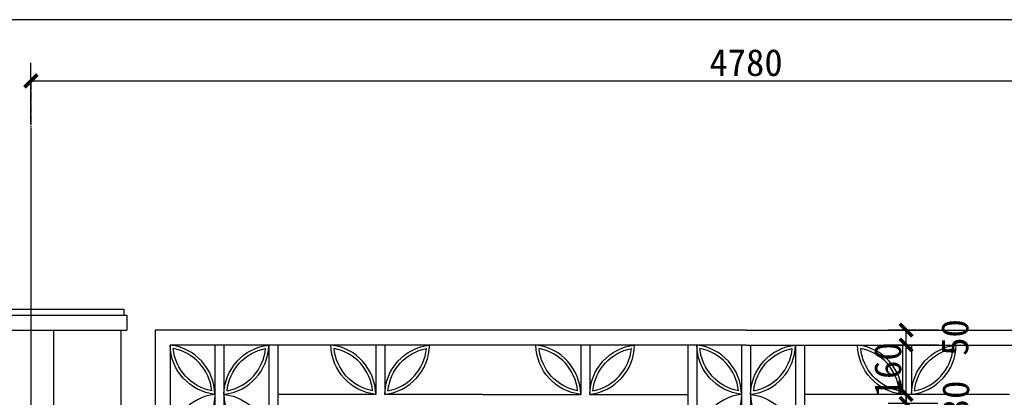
# Model space of a CAD drawing. Extents: x 499156 to 998412, y 3804642 to 7609653.
# Tile 12 of 74: x 499524 to 499634, y 3804800 to 3804842. Entities that reach past the tile are written whole.
import ezdxf

# ---------------------------------------------------------------- set-up
doc = ezdxf.new("R2010")
doc.units = 0
doc.header["$PDMODE"] = 35
doc.header["$PDSIZE"] = 1.2
doc.linetypes.add('DOTE', pattern=[2.42, 2, -0.2, 0.02, -0.2])
doc.layers.get('0').update_dxf_attribs({"linetype": 'CONTINUOUS'})
doc.layers.get('Defpoints').update_dxf_attribs({"linetype": 'CONTINUOUS'})
for name, color, linetype in [('05-ab-center', 1, 'DOTE'), ('13-ab-annectent', 4, 'CONTINUOUS'), ('13-ab-outline', 2, 'CONTINUOUS'), ('15-ab-hatch', 8, 'CONTINUOUS'), ('19-ab-dim', 3, 'CONTINUOUS')]:
    doc.layers.add(name, color=color, linetype=linetype)
doc.layers.add('18-ab-hide', color=191, linetype='CONTINUOUS', plot=False)
doc.styles.add('黑体', font='simhei.ttf')
doc.dimstyles.new('30', dxfattribs={"dimscale": 30, "dimtxt": 3, "dimasz": 1, "dimexe": 2, "dimexo": 2, "dimgap": 0.5, "dimtad": 1, "dimdec": 0, "dimrnd": 10, "dimtxsty": '黑体', "dimblk": 'ARCHTICK', "dimcen": 1, "dimclrd": 256, "dimclre": 3, "dimclrt": 7, "dimadec": 0, "dimazin": 0, "dimtfac": 1, "dimtdec": 0, "dimtix": 1, "dimtmove": 2, "dimatfit": 3, "dimldrblk": 'DOTSMALL', "dimfxl": 1, "dimarcsym": 0})

# ---------------------------------------------------------------- blocks, each defined once
blk = doc.blocks.new('zhu025')
at = {"layer": '13-ab-outline'}
for p, q in [((-310, 0), (310, 0)), ((-320, -20), (320, -20)), ((-320, -70), (320, -70)), ((-320, -70), (320, -70)), ((-300, -70), (-300, -460)), ((300, -70), (300, -460)), ((-290, -460), (-290, -470)), ((290, -460), (290, -470)), ((-300, -470), (-300, -860)), ((300, -470), (300, -860)), ((-300, -870), (-300, -1260)), ((-290, -860), (-290, -870)), ((290, -860), (290, -870)), ((300, -870), (300, -1260)), ((-300, -1270), (-300, -1660)), ((-290, -1260), (-290, -1270)), ((290, -1260), (290, -1270)), ((300, -1270), (300, -1660)), ((-300, -1670), (-300, -2070)), ((-290, -1660), (-290, -1670)), ((290, -1660), (290, -1670)), ((300, -1670), (300, -2070)), ((-330, -2070), (-330, -2120)), ((330, -2070), (330, -2120)), ((-320, -2120), (-320, -2140)), ((320, -2120), (320, -2140)), ((-300, -2140), (-300, -2670)), ((300, -2140), (300, -2670))]:
    blk.add_line(p, q, dxfattribs=at)
for points in [[(-310, 0), (-310, -20)], [(310, 0), (310, -20)], [(-320, -20), (-320, -70)], [(320, -20), (320, -70)], [(-75, -70), (-75, -2070)], [(75, -70), (75, -2070)], [(-300, -460), (-290, -460)], [(300, -460), (290, -460)], [(-300, -470), (-290, -470)], [(300, -470), (290, -470)], [(-300, -860), (-290, -860)], [(-300, -870), (-290, -870)], [(300, -860), (290, -860)], [(300, -870), (290, -870)], [(-300, -1260), (-290, -1260)], [(-300, -1270), (-290, -1270)], [(300, -1260), (290, -1260)], [(300, -1270), (290, -1270)], [(-300, -1660), (-290, -1660)], [(-300, -1670), (-290, -1670)], [(300, -1660), (290, -1660)], [(300, -1670), (290, -1670)], [(-330, -2070), (330, -2070)], [(-330, -2120), (330, -2120)], [(-320, -2140), (320, -2140)]]:
    blk.add_lwpolyline(points, dxfattribs=at)
at = {"layer": '15-ab-hatch'}
for points in [[(-290, -460), (-75, -460)], [(75, -460), (290, -460)], [(75, -470), (-290, -470)], [(290, -470), (75, -470)], [(-290, -860), (-75, -860)], [(75, -870), (-290, -870)], [(75, -860), (290, -860)], [(290, -870), (75, -870)], [(-290, -1260), (-75, -1260)], [(75, -1270), (-290, -1270)], [(75, -1260), (290, -1260)], [(290, -1270), (75, -1270)], [(-290, -1660), (-75, -1660)], [(75, -1670), (-290, -1670)], [(75, -1660), (290, -1660)], [(290, -1670), (75, -1670)]]:
    blk.add_lwpolyline(points, dxfattribs=at)
blk = doc.blocks.new('ty0205')
at = {"layer": '13-ab-annectent'}
for points in [[(0, 2360.5), (0, 1360.5)], [(1975, 2360.5), (0, 2360.5)], [(1975, 2360.5), (3950, 2360.5)], [(50, 2310.5), (50, 1360.5)], [(1975, 2310.5), (50, 2310.5)], [(200, 2310.5), (200, 1980.5)], [(230, 2310.5), (230, 1980.5)], [(380, 2310.5), (380, 1360.5)], [(410, 2310.5), (410, 1360.5)], [(737.5, 2310.5), (737.5, 2145.5)], [(767.5, 2310.5), (767.5, 2145.5)], [(1422.5, 2310.5), (1422.5, 2145.5)], [(1452.5, 2310.5), (1452.5, 2145.5)], [(1780, 2310.5), (1780, 1360.5)], [(1810, 2310.5), (1810, 1360.5)], [(1960, 2310.5), (1960, 1360.5)], [(1975, 2310.5), (3900, 2310.5)], [(1990, 2310.5), (1990, 1360.5)], [(2140, 2310.5), (2140, 1360.5)], [(2170, 2310.5), (2170, 1360.5)], [(2497.5, 2310.5), (2497.5, 2145.5)], [(2527.5, 2310.5), (2527.5, 2145.5)], [(737.5, 2145.5), (410, 2145.5)], [(1095, 2145.5), (767.5, 2145.5)], [(1095, 2145.5), (1422.5, 2145.5)], [(1452.5, 2145.5), (1780, 2145.5)], [(2497.5, 2145.5), (2170, 2145.5)], [(2855, 2145.5), (2527.5, 2145.5)]]:
    blk.add_lwpolyline(points, dxfattribs=at)
for points in [[(200, 2145.5, 0.37497), (50, 2310.5, -17.297865)], [(200, 2145.5, -0.37497), (50, 2310.5, 17.297865)], [(230, 2145.5, -0.37497), (380, 2310.5, 17.297865)], [(230, 2145.5, 0.37497), (380, 2310.5, -17.297865)], [(737.5, 2145.5, 0.37497), (587.5, 2310.5, -17.297865)], [(737.5, 2145.5, -0.37497), (587.5, 2310.5, 17.297865)], [(767.5, 2145.5, -0.37497), (917.5, 2310.5, 17.297865)], [(767.5, 2145.5, 0.37497), (917.5, 2310.5, -17.297865)], [(1422.5, 2145.5, 0.37497), (1272.5, 2310.5, -17.297865)], [(1422.5, 2145.5, -0.37497), (1272.5, 2310.5, 17.297865)], [(1452.5, 2145.5, -0.37497), (1602.5, 2310.5, 17.297865)], [(1452.5, 2145.5, 0.37497), (1602.5, 2310.5, -17.297865)], [(1960, 2145.5, 0.37497), (1810, 2310.5, -17.297865)], [(1960, 2145.5, -0.37497), (1810, 2310.5, 17.297865)], [(1990, 2145.5, -0.37497), (2140, 2310.5, 17.297865)], [(1990, 2145.5, 0.37497), (2140, 2310.5, -17.297865)], [(2497.5, 2145.5, 0.37497), (2347.5, 2310.5, -17.297865)], [(2497.5, 2145.5, -0.37497), (2347.5, 2310.5, 17.297865)], [(2527.5, 2145.5, -0.37497), (2677.5, 2310.5, 17.297865)], [(2527.5, 2145.5, 0.37497), (2677.5, 2310.5, -17.297865)], [(189.3, 2157.3, 0.332707), (60.7, 2298.7, 0.332707)], [(189.3, 2157.3, -0.332707), (60.7, 2298.7, -0.332707)], [(240.7, 2157.3, -0.332707), (369.3, 2298.7)], [(240.7, 2157.3, 0.332707), (369.3, 2298.7)], [(726.8, 2157.3, 0.332707), (598.2, 2298.7, 0.332707)], [(726.8, 2157.3, -0.332707), (598.2, 2298.7, -0.332707)], [(778.2, 2157.3, -0.332707), (906.8, 2298.7)], [(778.2, 2157.3, 0.332707), (906.8, 2298.7)], [(1411.8, 2157.3, 0.332707), (1283.2, 2298.7)], [(1411.8, 2157.3, -0.332707), (1283.2, 2298.7)], [(1463.2, 2157.3, -0.332707), (1591.8, 2298.7, -0.332707)], [(1463.2, 2157.3, 0.332707), (1591.8, 2298.7, 0.332707)], [(1949.3, 2157.3, 0.332707), (1820.7, 2298.7)], [(1949.3, 2157.3, -0.332707), (1820.7, 2298.7)], [(2000.7, 2157.3, -0.332707), (2129.3, 2298.7, -0.332707)], [(2000.7, 2157.3, 0.332707), (2129.3, 2298.7, 0.332707)], [(2486.8, 2157.3, 0.332707), (2358.2, 2298.7, 0.332707)], [(2486.8, 2157.3, -0.332707), (2358.2, 2298.7, -0.332707)], [(2538.2, 2157.3, -0.332707), (2666.8, 2298.7)], [(2538.2, 2157.3, 0.332707), (2666.8, 2298.7)], [(200, 2145.5, -0.37497), (50, 1980.5, 17.297865)], [(200, 2145.5, 0.37497), (50, 1980.5, -17.297865)], [(230, 2145.5, 0.37497), (380, 1980.5, -17.297865)], [(230, 2145.5, -0.37497), (380, 1980.5, 17.297865)], [(1960, 2145.5, -0.37497), (1810, 1980.5, 17.297865)], [(1960, 2145.5, 0.37497), (1810, 1980.5, -17.297865)], [(1990, 2145.5, 0.37497), (2140, 1980.5, -17.297865)], [(1990, 2145.5, -0.37497), (2140, 1980.5, 17.297865)]]:
    blk.add_lwpolyline(points, format="xyb", dxfattribs=at)
blk = doc.blocks.new('_ArchTick')
at = {"color": 0, "linetype": 'ByBlock', "const_width": 0.4}
blk.add_lwpolyline([(-0.71, -0.71), (0.71, 0.71)], dxfattribs=at)
blk = doc.blocks.new('*D1529')
at = {"layer": '19-ab-dim', "color": 3, "lineweight": -2, "transparency": 16777216}
for p, q in [((499525.75, 3804830.76), (499525.75, 3804837.51)), ((499685.08, 3804830.76), (499685.08, 3804837.51))]:
    blk.add_line(p, q, dxfattribs=at)
at = {"layer": '19-ab-dim', "lineweight": -2, "transparency": 16777216}
blk.add_line((499525.75, 3804835.51), (499685.08, 3804835.51), dxfattribs=at)
at = {"layer": 'Defpoints', "color": 0, "transparency": 16777216}
for p in [(499685.08, 3804835.51), (499525.75, 3804828.76), (499685.08, 3804828.76)]:
    blk.add_point(p, dxfattribs=at)
at = {"layer": '19-ab-dim', "lineweight": -2, "transparency": 16777216, "rotation": 180}
blk.add_blockref('_ArchTick', (499525.75, 3804835.51), dxfattribs=at)
at = {"layer": '19-ab-dim', "lineweight": -2, "transparency": 16777216}
blk.add_blockref('_ArchTick', (499685.08, 3804835.51), dxfattribs=at)
at = {"layer": '19-ab-dim', "color": 7, "transparency": 16777216, "insert": (499605.41, 3804837.53), "char_height": 3, "attachment_point": 5, "style": '黑体'}
blk.add_mtext('4780', dxfattribs=at)
blk = doc.blocks.new('_DotSmall')
at = {"color": 0, "linetype": 'ByBlock', "const_width": 0.5}
blk.add_lwpolyline([(-0.0625, 0, 1), (0.0625, 0, 1)], format="xyb", close=True, dxfattribs=at)
blk = doc.blocks.new('*D1578')
at = {"layer": '19-ab-dim', "color": 3, "lineweight": -2, "transparency": 16777216}
for p, q in [((499626.79, 3804799.59), (499621.24, 3804799.59)), ((499626.79, 3804749.26), (499621.24, 3804749.26))]:
    blk.add_line(p, q, dxfattribs=at)
at = {"layer": '19-ab-dim', "lineweight": -2, "transparency": 16777216}
blk.add_line((499623.24, 3804749.26), (499623.24, 3804799.59), dxfattribs=at)
at = {"layer": 'Defpoints', "color": 0, "transparency": 16777216}
for p in [(499623.24, 3804799.59), (499628.79, 3804799.59), (499628.79, 3804749.26)]:
    blk.add_point(p, dxfattribs=at)
at = {"layer": '19-ab-dim', "lineweight": -2, "transparency": 16777216}
for p, rotation in [((499623.24, 3804799.59), 90), ((499623.24, 3804749.26), 270)]:
    blk.add_blockref('_ArchTick', p, dxfattribs=dict(at, rotation=rotation))
at = {"layer": '19-ab-dim', "color": 7, "transparency": 16777216, "insert": (499621.22, 3804774.43), "char_height": 3, "attachment_point": 5, "rotation": 90, "style": '黑体'}
blk.add_mtext('1510', dxfattribs=at)
blk = doc.blocks.new('*D1579')
at = {"layer": '19-ab-dim', "lineweight": -2, "transparency": 16777216}
for p, q in [((499623.24, 3804800.59), (499623.24, 3804801.59)), ((499623.24, 3804799.59), (499623.24, 3804800.59)), ((499623.24, 3804799.59), (499623.24, 3804798.59))]:
    blk.add_line(p, q, dxfattribs=at)
at = {"layer": '19-ab-dim', "color": 3, "lineweight": -2, "transparency": 16777216}
for p, q in [((499626.68, 3804800.59), (499621.24, 3804800.59)), ((499626.79, 3804799.59), (499621.24, 3804799.59))]:
    blk.add_line(p, q, dxfattribs=at)
at = {"layer": 'Defpoints', "color": 0, "transparency": 16777216}
for p in [(499623.24, 3804800.59), (499628.68, 3804800.59), (499628.79, 3804799.59)]:
    blk.add_point(p, dxfattribs=at)
at = {"layer": '19-ab-dim', "lineweight": -2, "transparency": 16777216}
for p, rotation in [((499623.24, 3804800.59), 270), ((499623.24, 3804799.59), 90)]:
    blk.add_blockref('_ArchTick', p, dxfattribs=dict(at, rotation=rotation))
at = {"layer": '19-ab-dim', "color": 7, "transparency": 16777216, "insert": (499628.79, 3804800.09), "char_height": 3, "attachment_point": 5, "rotation": 90, "style": '黑体'}
blk.add_mtext('30', dxfattribs=at)
blk = doc.blocks.new('*D1580')
at = {"layer": '19-ab-dim', "lineweight": -2, "transparency": 16777216}
for p, q in [((499623.24, 3804806.09), (499623.24, 3804807.09)), ((499623.24, 3804800.59), (499623.24, 3804806.09)), ((499623.24, 3804800.59), (499623.24, 3804799.59))]:
    blk.add_line(p, q, dxfattribs=at)
at = {"layer": '19-ab-dim', "color": 3, "lineweight": -2, "transparency": 16777216}
for p, q in [((499626.83, 3804806.09), (499621.24, 3804806.09)), ((499626.68, 3804800.59), (499621.24, 3804800.59))]:
    blk.add_line(p, q, dxfattribs=at)
at = {"layer": 'Defpoints', "color": 0, "transparency": 16777216}
for p in [(499623.24, 3804806.09), (499628.83, 3804806.09), (499628.68, 3804800.59)]:
    blk.add_point(p, dxfattribs=at)
at = {"layer": '19-ab-dim', "lineweight": -2, "transparency": 16777216}
for p, rotation in [((499623.24, 3804806.09), 270), ((499623.24, 3804800.59), 90)]:
    blk.add_blockref('_ArchTick', p, dxfattribs=dict(at, rotation=rotation))
at = {"layer": '19-ab-dim', "color": 7, "transparency": 16777216, "insert": (499621.22, 3804803.34), "char_height": 3, "attachment_point": 5, "rotation": 90, "style": '黑体'}
blk.add_mtext('160', dxfattribs=at)
blk = doc.blocks.new('*D1581')
at = {"layer": '19-ab-dim', "color": 3, "lineweight": -2, "transparency": 16777216}
for p, q in [((499626.85, 3804807.76), (499621.24, 3804807.76)), ((499626.83, 3804806.09), (499621.24, 3804806.09))]:
    blk.add_line(p, q, dxfattribs=at)
at = {"layer": '19-ab-dim', "lineweight": -2, "transparency": 16777216}
blk.add_line((499623.24, 3804806.09), (499623.24, 3804807.76), dxfattribs=at)
at = {"layer": 'Defpoints', "color": 0, "transparency": 16777216}
for p in [(499623.24, 3804807.76), (499628.85, 3804807.76), (499628.83, 3804806.09)]:
    blk.add_point(p, dxfattribs=at)
at = {"layer": '19-ab-dim', "lineweight": -2, "transparency": 16777216}
for p, rotation in [((499623.24, 3804807.76), 90), ((499623.24, 3804806.09), 270)]:
    blk.add_blockref('_ArchTick', p, dxfattribs=dict(at, rotation=rotation))
at = {"layer": '19-ab-dim', "color": 7, "transparency": 16777216, "insert": (499628.69, 3804806.93), "char_height": 3, "attachment_point": 5, "rotation": 90, "style": '黑体'}
blk.add_mtext('50', dxfattribs=at)

msp = doc.modelspace()

# ---------------------------------------------------------------- linework, layer by layer
at = {"layer": '05-ab-center', "ltscale": 0.5, "elevation": 0.23}
for points in [[(499525.747, 3804835.466), (499525.747, 3804716.371)], [(499525.747, 3804829.841), (499525.747, 3804716.371)]]:
    msp.add_lwpolyline(points, dxfattribs=at)
at = {"layer": '18-ab-hide', "linetype": 'Continuous'}
msp.add_lwpolyline([(499445.033, 3804716.371), (499740.852, 3804716.371), (499740.852, 3804842.325), (499445.033, 3804842.325)], close=True, dxfattribs=at)

# ---------------------------------------------------------------- block references
at = {"layer": '13-ab-annectent', "xscale": 0.03333333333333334, "yscale": 0.03333333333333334, "zscale": 0.03333333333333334}
msp.add_blockref('ty0205', (499539.58, 3804729.078, 0.23), dxfattribs=at)
at = {"layer": '13-ab-outline', "xscale": 0.03333333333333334, "yscale": 0.03333333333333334, "zscale": 0.03333333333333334}
msp.add_blockref('zhu025', (499525.747, 3804810.095, 0.23), dxfattribs=at)

# ---------------------------------------------------------------- dimensions: what is measured, and where the dimension line sits
at = {"layer": '19-ab-dim'}
dim = msp.add_aligned_dim(p1=(499525.747, 3804828.761, 0.23), p2=(499685.08, 3804828.761, 0.23), distance=6.75, dimstyle='30', override={"dimscale": 1, "dimlfac": 30, "dimfxl": 8, "dimarcsym": 1}, dxfattribs=at)
dim.commit()
dim.dimension.update_dxf_attribs({"geometry": '*D1529', "text_midpoint": (499605.413, 3804837.528, 0.23)})
for base, p1, p2, picture, middle in [((499623.237, 3804807.761, 0.23), (499628.83, 3804806.095, 0.23), (499628.853, 3804807.761, 0.23), '*D1581', (499628.687, 3804806.928, 0.23)), ((499623.237, 3804800.595, 0.23), (499628.788, 3804799.595, 0.23), (499628.682, 3804800.595, 0.23), '*D1579', (499628.788, 3804800.095, 0.23))]:
    dim = msp.add_linear_dim(base=base, p1=p1, p2=p2, angle=270, dimstyle='30', override={"dimscale": 1, "dimlfac": 30, "dimfxl": 8, "dimarcsym": 1}, dxfattribs=at)
    dim.commit()
    dim.dimension.update_dxf_attribs({"geometry": picture, "text_midpoint": middle, "dimtype": 160})
for base, p1, p2, picture, middle in [((499623.237, 3804806.095, 0.23), (499628.682, 3804800.595, 0.23), (499628.83, 3804806.095, 0.23), '*D1580', (499621.22, 3804803.345, 0.23)), ((499623.237, 3804799.595, 0.23), (499628.788, 3804749.261, 0.23), (499628.788, 3804799.595, 0.23), '*D1578', (499621.22, 3804774.428, 0.23))]:
    dim = msp.add_linear_dim(base=base, p1=p1, p2=p2, angle=270, dimstyle='30', override={"dimscale": 1, "dimlfac": 30, "dimfxl": 8, "dimarcsym": 1}, dxfattribs=at)
    dim.commit()
    dim.dimension.update_dxf_attribs({"geometry": picture, "text_midpoint": middle})

doc.saveas('drawing.dxf')
